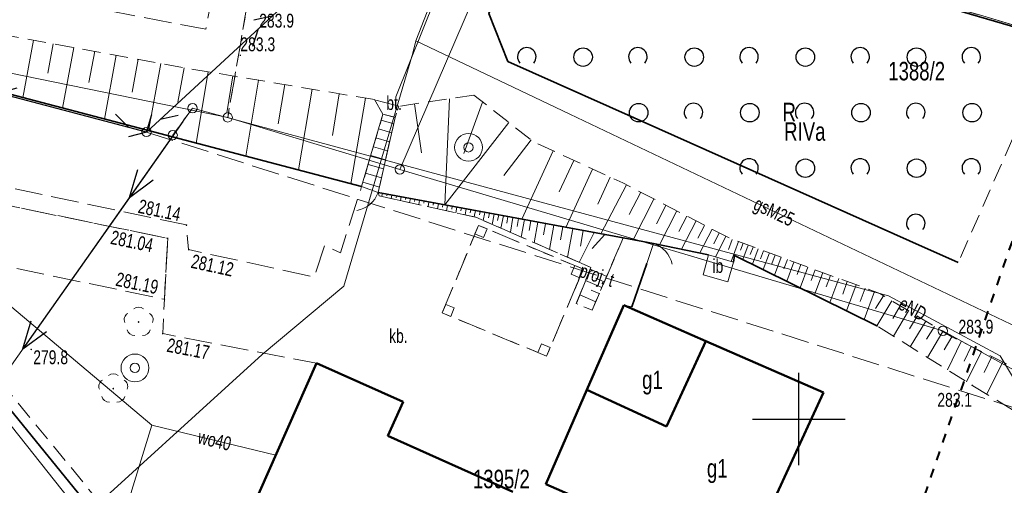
# Model space of a CAD drawing. Header units: metres. Extents: x 8377249 to 8377741, y 5529345 to 5529668.
# Tile 5 of 26: x 8377358 to 8377411, y 5529446 to 5529472. Entities that reach past the tile are written whole.
import ezdxf
from ezdxf.enums import TextEntityAlignment as Align

# ---------------------------------------------------------------- set-up
doc = ezdxf.new("R2010")
doc.units = ezdxf.units.M
doc.header["$MEASUREMENT"] = 0
for name, pattern in [('1.0_0.5', [1.5, 1, -0.5]), ('1.5_0.5', [2, 1.5, -0.5]), ('219-500', [0]), ('egkk-500', [2, 1.5, -0.5]), ('egug-500', [1, 0.5, -0.5]), ('otda_500', [1, 0.5, -0.5]), ('otof_500', [0]), ('suep_nn_500', [0]), ('supp_500', [1, 0.5, -0.5]), ('sutp_500', [0])]:
    doc.linetypes.add(name, pattern=pattern)
doc.layers.get('0').update_dxf_attribs({"color": 2, "linetype": 'CONTINUOUS', "lineweight": 5})
for name, color, linetype in [('!granica', 2, 'CONTINUOUS'), ('000 Inne (niezydentyfikowane)', 7, 'CONTINUOUS'), ('202-punkt graniczny', 7, 'CONTINUOUS'), ('209-oznaczenie konturu klasyfikacyjnego', 7, 'CONTINUOUS'), ('210-oznaczenie konturu użytku gruntowego', 7, 'CONTINUOUS'), ('211-numer działki ewidencyjnej', 7, 'CONTINUOUS'), ('217-kontur klasyfikacyjny', 7, 'CONTINUOUS'), ('218-kontur użytku gruntowego', 7, 'CONTINUOUS'), ('219-działka ewidencyjna', 7, 'CONTINUOUS'), ('312-budynek ewidencyjny', 7, 'CONTINUOUS'), ('drzewo liściaste', 7, 'CONTINUOUS'), ('furtka', 7, 'CONTINUOUS'), ('inna budowla', 7, 'CONTINUOUS'), ('inna budowla-Atr17', 7, 'CONTINUOUS'), ('inny obiekt zagospodarowania terenu', 7, 'CONTINUOUS'), ('jezdnia', 7, 'CONTINUOUS'), ('obszar utwardzony', 7, 'CONTINUOUS'), ('ogrodzenie trwałe', 7, 'CONTINUOUS'), ('pikieta naturalna', 7, 'CONTINUOUS'), ('pikieta sztuczna', 7, 'CONTINUOUS'), ('przewód elektroenergetyczny niskiego napięcia', 7, 'CONTINUOUS'), ('przewód elektroenergetyczny podziemny', 7, 'CONTINUOUS'), ('przewód gazowy', 7, 'CONTINUOUS'), ('przewód gazowy-Atr1', 7, 'CONTINUOUS'), ('przewód telekomunikacyjny napowietrzny', 7, 'CONTINUOUS'), ('przewód telekomunikacyjny napowietrzny - ob. projektowany', 7, 'CONTINUOUS'), ('przewód telekomunikacyjny napowietrzny - ob. projektowany-Atr1', 7, 'CONTINUOUS'), ('przewód wodociągowy', 7, 'CONTINUOUS'), ('schody w ciągu komunikacyjnym', 7, 'CONTINUOUS'), ('skarpa nieumocniona', 7, 'CONTINUOUS'), ('studnia zwykła', 7, 'CONTINUOUS'), ('słup przewodów napowietrznych', 7, 'CONTINUOUS'), ('wiata', 7, 'CONTINUOUS'), ('zadrzewienie  zakrzewienie', 7, 'CONTINUOUS')]:
    doc.layers.add(name, color=color, linetype=linetype)
for name, color, linetype, lineweight in [('0O', 7, 'CONTINUOUS', 18), ('312-oznaczenie budynku ewidencyjnego-Atr117', 7, 'CONTINUOUS', 18), ('isa_V1BD385C50508125_TUsr', 7, 'CONTINUOUS', 25), ('obszar utwardzony-Atr17', 7, 'CONTINUOUS', 18), ('pikieta naturalna-Atr2', 7, 'CONTINUOUS', 18), ('pikieta sztuczna-Atr2', 7, 'CONTINUOUS', 18), ('przewód elektroenergetyczny podziemny-Atr1', 7, 'CONTINUOUS', 18), ('przewód wodociągowy-Atr1', 7, 'CONTINUOUS', 18)]:
    doc.layers.add(name, color=color, linetype=linetype, lineweight=lineweight)
doc.styles.get("Standard").update_dxf_attribs({"font": 'IC-isocp.shx', "width": 0.75, "oblique": 15})
doc.linetypes.add('902-500', pattern='A,3.75,0,[1,ksztalty.shx,S=0.5,R=0,X=0,Y=0],3.75', length=7.5)

# ---------------------------------------------------------------- blocks, each defined once
blk = doc.blocks.new('202')
at = {"color": 0, "linetype": 'Continuous', "lineweight": 0}
blk.add_circle((0, 0), 0.25, dxfattribs=at)
blk = doc.blocks.new('OP021')
at = {"linetype": 'Continuous', "lineweight": 13}
h = blk.add_hatch(color=0, dxfattribs=at)
edge = h.paths.add_edge_path()
edge.add_arc((0, 0), 0.05, 0, 360)
at = {"color": 0, "linetype": 'Continuous', "lineweight": 13}
for centre, start, end in [((0, 0.4), 49.272, 130.728), ((-0.38, 0.124), 121.308, 202.548), ((0.38, 0.124), 337.452, 58.692), ((-0.235, -0.324), 193.221, 274.871), ((0.235, -0.324), 265.129, 346.779)]:
    blk.add_arc(centre, 0.4, start, end, dxfattribs=at)
blk = doc.blocks.new('IB10')
at = {"color": 0, "linetype": 'Continuous', "lineweight": 13}
for p, q in [((0, 0), (0, 0.5)), ((0, 0.5), (0.5, 0.5)), ((0, 0), (0.5, 0)), ((0.5, 0), (0.5, 0.5))]:
    blk.add_line(p, q, dxfattribs=at)
blk = doc.blocks.new('PW01')
at = {"linetype": 'Continuous', "lineweight": 13}
h = blk.add_hatch(color=0, dxfattribs=at)
edge = h.paths.add_edge_path()
edge.add_arc((0, 0), 0.045, 0, 360)
blk = doc.blocks.new('OK04')
at = {"color": 0, "linetype": 'Continuous', "lineweight": 0}
blk.add_arc((1.5, 0.001), 1.5, 120, 180, dxfattribs=at)
blk = doc.blocks.new('OTZK1')
at = {"color": 0, "linetype": 'Continuous'}
blk.add_circle((0, 0), 0.5, dxfattribs=at)
blk = doc.blocks.new('OTZK2')
at = {"color": 0, "linetype": 'Continuous'}
blk.add_arc((0, 0), 0.5, 318.85, 221.162, dxfattribs=at)
blk = doc.blocks.new('SUTP')
at = {"color": 0, "linetype": 'Continuous'}
for p, q in [((0, 0), (0.866, 0.5)), ((0, 0), (9.232, 0)), ((1.866, -0.5), (1, 0)), ((7.366, -0.5), (8.232, 0)), ((9.232, 0), (8.366, 0.5))]:
    blk.add_line(p, q, dxfattribs=at)
blk = doc.blocks.new('SUEP1')
at = {"color": 0, "linetype": 'Continuous'}
for p, q in [((0, 0), (5, 0)), ((5, 0), (3.5, 0.5)), ((5, 0), (3.5, -0.5)), ((5, 0), (15, 0)), ((15, 0), (13.5, 0.5)), ((15, 0), (13.5, -0.5))]:
    blk.add_line(p, q, dxfattribs=at)
blk = doc.blocks.new('US13')
at = {"color": 0, "linetype": 'Continuous', "lineweight": 13}
for radius in [0.75, 0.25]:
    blk.add_circle((0, 0), radius, dxfattribs=at)
blk = doc.blocks.new('SM05')
at = {"color": 0, "linetype": 'Continuous', "lineweight": 13}
blk.add_circle((0, 0), 0.25, dxfattribs=at)
blk = doc.blocks.new('US15')
at = {"color": 0, "linetype": 'Continuous', "lineweight": 13}
blk.add_circle((0, 0), 0.25, dxfattribs=at)
blk = doc.blocks.new('m')
at = {"color": 0}
for p, q in [((8377400, 5529447.5), (8377400, 5529452.5)), ((8377400, 5529447.5), (8377400, 5529452.5)), ((8377397.5, 5529450), (8377402.5, 5529450)), ((8377397.5, 5529450), (8377402.5, 5529450))]:
    blk.add_line(p, q, dxfattribs=at)
at = {"layer": '000 Inne (niezydentyfikowane)', "color": 7, "linetype": 'Continuous', "lineweight": 18, "flags": 128}
for points in [[(8377358.68, 5529470.46), (8377358.11, 5529467.35)], [(8377359.75, 5529470.27), (8377359.46, 5529468.67)], [(8377360.86, 5529470.07), (8377360.25, 5529466.79)], [(8377361.99, 5529469.86), (8377361.68, 5529468.18)], [(8377363.14, 5529469.65), (8377362.51, 5529466.2)], [(8377364.33, 5529469.43), (8377364.01, 5529467.66)], [(8377365.56, 5529469.2), (8377364.89, 5529465.57)], [(8377366.81, 5529468.97), (8377366.47, 5529467.11)], [(8377368.11, 5529468.75), (8377367.46, 5529464.9)], [(8377369.45, 5529468.53), (8377369.12, 5529466.54)], [(8377370.83, 5529468.3), (8377370.14, 5529464.19)], [(8377372.25, 5529468.06), (8377371.9, 5529465.94)], [(8377373.72, 5529467.81), (8377372.99, 5529463.45)], [(8377375.19, 5529467.57), (8377374.82, 5529465.32)], [(8377376.6, 5529467.33), (8377375.82, 5529462.7)], [(8377379.25, 5529467.02), (8377379.64, 5529464.37)], [(8377381.15, 5529467.3), (8377380.89, 5529461.56)], [(8377382.93, 5529467.12), (8377381.91, 5529464.34)], [(8377384.35, 5529466.02), (8377380.89, 5529461.56)], [(8377385.56, 5529465.07), (8377384.07, 5529463.16)], [(8377386.74, 5529464.48), (8377385.04, 5529460.79)], [(8377387.85, 5529463.97), (8377387.06, 5529462.27)], [(8377388.87, 5529463.5), (8377387.42, 5529460.35)], [(8377389.82, 5529463.06), (8377389.15, 5529461.61)], [(8377390.69, 5529462.65), (8377389.32, 5529460)], [(8377377.52, 5529462.19), (8377377.49, 5529462.03)], [(8377377.78, 5529462.14), (8377377.76, 5529462.06)], [(8377391.47, 5529462.25), (8377390.85, 5529461.04)], [(8377378.03, 5529462.09), (8377377.99, 5529461.91)], [(8377378.28, 5529462.05), (8377378.26, 5529461.95)], [(8377378.53, 5529462), (8377378.49, 5529461.8)], [(8377378.78, 5529461.95), (8377378.76, 5529461.85)], [(8377379.03, 5529461.91), (8377378.99, 5529461.69)], [(8377379.28, 5529461.86), (8377379.26, 5529461.75)], [(8377379.53, 5529461.81), (8377379.49, 5529461.58)], [(8377379.78, 5529461.77), (8377379.76, 5529461.65)], [(8377380.03, 5529461.72), (8377379.99, 5529461.47)], [(8377380.28, 5529461.67), (8377380.26, 5529461.55)], [(8377380.54, 5529461.63), (8377380.49, 5529461.36)], [(8377380.79, 5529461.58), (8377380.76, 5529461.44)], [(8377392.18, 5529461.88), (8377391.05, 5529459.68)], [(8377381.04, 5529461.54), (8377380.98, 5529461.25)], [(8377381.29, 5529461.49), (8377381.26, 5529461.34)], [(8377381.54, 5529461.44), (8377381.48, 5529461.14)], [(8377381.79, 5529461.4), (8377381.76, 5529461.24)], [(8377382.04, 5529461.35), (8377381.98, 5529461.03)], [(8377382.29, 5529461.3), (8377382.26, 5529461.14)], [(8377382.54, 5529461.26), (8377382.48, 5529460.92)], [(8377382.79, 5529461.21), (8377382.76, 5529461.02)], [(8377383.05, 5529461.16), (8377382.96, 5529460.72)], [(8377383.3, 5529461.12), (8377383.25, 5529460.87)], [(8377383.55, 5529461.07), (8377383.44, 5529460.51)], [(8377392.83, 5529461.54), (8377392.31, 5529460.54)], [(8377393.42, 5529461.24), (8377392.48, 5529459.41)], [(8377383.8, 5529461.02), (8377383.74, 5529460.72)], [(8377384.05, 5529460.98), (8377383.92, 5529460.3)], [(8377384.3, 5529460.93), (8377384.23, 5529460.57)], [(8377384.57, 5529460.88), (8377384.43, 5529460.09)], [(8377384.87, 5529460.83), (8377384.79, 5529460.39)], [(8377385.19, 5529460.77), (8377385.02, 5529459.83)], [(8377385.54, 5529460.7), (8377385.45, 5529460.19)], [(8377385.92, 5529460.63), (8377385.72, 5529459.52)], [(8377386.33, 5529460.55), (8377386.22, 5529459.95)], [(8377393.96, 5529460.96), (8377393.53, 5529460.12)], [(8377394.46, 5529460.7), (8377393.67, 5529459.17)], [(8377386.78, 5529460.47), (8377386.54, 5529459.16)], [(8377387.27, 5529460.38), (8377387.14, 5529459.67)], [(8377387.8, 5529460.28), (8377387.51, 5529458.74)], [(8377388.95, 5529460.07), (8377388.15, 5529458.46)], [(8377388.36, 5529460.18), (8377388.21, 5529459.34)], [(8377394.91, 5529460.46), (8377394.55, 5529459.76)], [(8377395.33, 5529460.25), (8377394.66, 5529458.97)], [(8377395.71, 5529460.05), (8377395.41, 5529459.46)], [(8377389.53, 5529459.96), (8377388.84, 5529459.21)], [(8377396.07, 5529459.86), (8377395.5, 5529458.76)], [(8377396.41, 5529459.7), (8377396.21, 5529459.16)], [(8377396.74, 5529459.58), (8377396.35, 5529458.51)], [(8377397, 5529459.49), (8377396.86, 5529459.12)], [(8377397.26, 5529459.39), (8377396.97, 5529458.62)], [(8377397.53, 5529459.29), (8377397.38, 5529458.89)], [(8377397.81, 5529459.19), (8377397.5, 5529458.36)], [(8377398.1, 5529459.08), (8377397.94, 5529458.65)], [(8377398.41, 5529458.97), (8377398.08, 5529458.07)], [(8377398.72, 5529458.86), (8377398.55, 5529458.39)], [(8377399.05, 5529458.74), (8377398.69, 5529457.77)], [(8377399.39, 5529458.61), (8377399.2, 5529458.11)], [(8377399.74, 5529458.48), (8377399.36, 5529457.44)], [(8377389.63, 5529457.7), (8377388.73, 5529458.09)], [(8377400.11, 5529458.35), (8377399.91, 5529457.8)], [(8377400.49, 5529458.21), (8377400.07, 5529457.08)], [(8377400.88, 5529458.06), (8377400.67, 5529457.48)], [(8377401.29, 5529457.91), (8377400.85, 5529456.7)], [(8377389.37, 5529457.1), (8377388.49, 5529457.48)], [(8377389.5, 5529457.41), (8377389.05, 5529457.6)], [(8377401.72, 5529457.76), (8377401.48, 5529457.13)], [(8377402.16, 5529457.59), (8377401.68, 5529456.29)], [(8377402.62, 5529457.43), (8377402.37, 5529456.75)], [(8377389.23, 5529456.77), (8377388.79, 5529456.96)], [(8377403.09, 5529457.25), (8377402.57, 5529455.84)], [(8377403.58, 5529457.07), (8377403.31, 5529456.34)], [(8377404.09, 5529456.88), (8377403.53, 5529455.37)], [(8377389.04, 5529456.33), (8377388.18, 5529456.7)], [(8377404.57, 5529456.66), (8377404.15, 5529455.96)], [(8377405.03, 5529456.39), (8377404.21, 5529455.03)], [(8377405.48, 5529456.11), (8377405.07, 5529455.43)], [(8377405.93, 5529455.84), (8377405.11, 5529454.47)], [(8377406.39, 5529455.56), (8377405.98, 5529454.87)], [(8377406.85, 5529455.28), (8377406.02, 5529453.9)], [(8377407.32, 5529455), (8377406.9, 5529454.31)], [(8377407.78, 5529454.72), (8377406.94, 5529453.33)], [(8377408.26, 5529454.44), (8377407.84, 5529453.74)], [(8377408.77, 5529454.18), (8377408.02, 5529452.66)], [(8377409.31, 5529453.92), (8377408.92, 5529453.13)], [(8377409.86, 5529453.65), (8377409.05, 5529452.01)], [(8377410.43, 5529453.37), (8377410.01, 5529452.52)], [(8377411.01, 5529453.08), (8377410.16, 5529451.34)]]:
    blk.add_lwpolyline(points, dxfattribs=at)
at = {"layer": '217-kontur klasyfikacyjny', "color": 92, "linetype": 'egkk-500', "lineweight": 18, "flags": 128}
for points in [[(8377371.61, 5529480.39), (8377369.17, 5529466.29)], [(8377419.7, 5529468.89), (8377385.17, 5529479.06)], [(8377385.17, 5529479.06), (8377419.7, 5529468.89)]]:
    blk.add_lwpolyline(points, dxfattribs=at)
at = {"layer": '218-kontur użytku gruntowego', "color": 3, "linetype": 'egug-500', "lineweight": 18, "flags": 128}
for points in [[(8377369.17, 5529466.29), (8377371.61, 5529480.39)], [(8377371.61, 5529480.39), (8377369.17, 5529466.29)], [(8377419.7, 5529468.89), (8377385.17, 5529479.06)], [(8377385.17, 5529479.06), (8377419.7, 5529468.89)]]:
    blk.add_lwpolyline(points, dxfattribs=at)
at = {"layer": '219-działka ewidencyjna', "color": 7, "linetype": '219-500', "lineweight": 18, "flags": 128}
for points in [[(8377389.95, 5529490.16), (8377378.46, 5529463.48)], [(8377369.17, 5529466.29), (8377348.8, 5529470.45)], [(8377378.46, 5529463.48), (8377369.17, 5529466.29)], [(8377407.78, 5529454.76), (8377378.46, 5529463.48)], [(8377361.75, 5529444.24), (8377352.52, 5529455.87)], [(8377414.08, 5529451.29), (8377407.78, 5529454.76)]]:
    blk.add_lwpolyline(points, dxfattribs=at)
at = {"layer": '312-budynek ewidencyjny', "color": 7, "linetype": 'Continuous', "lineweight": 50, "flags": 128}
for points in [[(8377388.56, 5529451.58), (8377390.55, 5529456.14)], [(8377390.55, 5529456.14), (8377394.98, 5529454.21)], [(8377392.86, 5529449.6), (8377394.98, 5529454.21)], [(8377394.98, 5529454.21), (8377392.86, 5529449.6)], [(8377394.98, 5529454.21), (8377401.33, 5529451.44)], [(8377369.31, 5529442.49), (8377373.96, 5529453.01)], [(8377373.96, 5529453.01), (8377378.64, 5529450.93)], [(8377386.34, 5529446.48), (8377388.56, 5529451.58)], [(8377388.56, 5529451.58), (8377392.86, 5529449.6)], [(8377392.86, 5529449.6), (8377388.56, 5529451.58)], [(8377401.33, 5529451.44), (8377396.93, 5529441.86)], [(8377378.64, 5529450.93), (8377377.81, 5529449.1)], [(8377377.81, 5529449.1), (8377384.56, 5529446.06)], [(8377390.58, 5529444.63), (8377386.34, 5529446.48)]]:
    blk.add_lwpolyline(points, dxfattribs=at)
at = {"layer": 'furtka', "color": 7, "linetype": 'otof_500', "lineweight": 18, "flags": 128}
for points in [[(8377377.29, 5529462.23), (8377376.4, 5529462.55)], [(8377392.15, 5529459.48), (8377391.8, 5529458.4)]]:
    blk.add_lwpolyline(points, dxfattribs=at)
at = {"layer": 'inna budowla', "color": 7, "linetype": 'Continuous', "lineweight": 18, "flags": 128}
blk.add_lwpolyline([(8377395.13, 5529458.87), (8377394.83, 5529457.79), (8377396.17, 5529457.4), (8377396.47, 5529458.48)], close=True, dxfattribs=at)
at = {"layer": 'inny obiekt zagospodarowania terenu', "color": 7, "linetype": '1.0_0.5', "lineweight": 18, "flags": 128}
blk.add_lwpolyline([(8377367.05, 5529439.64), (8377352.15, 5529457.82)], dxfattribs=at)
at = {"layer": 'jezdnia', "color": 7, "linetype": '1.5_0.5', "lineweight": 18, "flags": 128}
blk.add_lwpolyline([(8377349.77, 5529463.09), (8377351.41, 5529457.89), (8377354.74, 5529458.76), (8377365.75, 5529456.47), (8377365.93, 5529459.76)], close=True, dxfattribs=at)
at = {"layer": 'obszar utwardzony', "color": 7, "linetype": '1.5_0.5', "lineweight": 18, "flags": 128}
for points in [[(8377359.83, 5529473.54), (8377359.66, 5529472.64), (8377360.41, 5529472.5), (8377367.99, 5529471.05), (8377368.44, 5529473.46), (8377364.61, 5529474.21), (8377364.41, 5529473.2), (8377362.94, 5529473.49), (8377362.84, 5529472.95)], [(8377377.09, 5529467.25), (8377377.55, 5529466.47), (8377378.21, 5529466.29), (8377378.4, 5529466.89)], [(8377349.39, 5529464.17), (8377349.77, 5529463.09), (8377365.93, 5529459.76), (8377365.75, 5529456.47), (8377365.66, 5529454.61), (8377373.96, 5529453.01), (8377378.64, 5529450.93), (8377377.81, 5529449.1), (8377384.56, 5529446.06), (8377385.55, 5529445.61), (8377384.28, 5529442.81), (8377383.29, 5529443.26), (8377380.67, 5529437.46), (8377369.31, 5529442.49), (8377369.08, 5529442.42), (8377368.67, 5529441.53), (8377381.04, 5529436.16), (8377381.79, 5529437.62), (8377385.93, 5529435.77), (8377387.38, 5529438.99), (8377393.03, 5529436.43), (8377391.82, 5529433.7), (8377389.17, 5529428.09), (8377390.42, 5529427.53), (8377394.8, 5529436.69), (8377394.61, 5529436.82), (8377388.26, 5529439.59), (8377390.58, 5529444.63), (8377386.34, 5529446.48), (8377388.56, 5529451.58), (8377390.55, 5529456.14), (8377390.98, 5529456.05), (8377391.8, 5529458.4), (8377392.15, 5529459.48), (8377390.51, 5529459.78), (8377390.44, 5529459.6), (8377388.84, 5529455.87), (8377387.99, 5529456.23), (8377388.77, 5529458.19), (8377382.56, 5529460.9), (8377377.34, 5529462.06), (8377377.29, 5529462.23), (8377376.4, 5529462.55), (8377375.25, 5529458.98), (8377374.4, 5529459.38), (8377373.83, 5529457.67), (8377367.06, 5529459.15), (8377366.94, 5529460.48)], [(8377380.75, 5529455.73), (8377382.71, 5529460.46), (8377388.37, 5529458.09), (8377386.38, 5529453.4)]]:
    blk.add_lwpolyline(points, close=True, dxfattribs=at)
at = {"layer": 'ogrodzenie trwałe', "color": 7, "linetype": '902-500', "lineweight": 35, "flags": 128}
for points in [[(8377408.61, 5529458.46), (8377405.97, 5529459.63), (8377392.45, 5529465.67), (8377384.3, 5529469.31), (8377383.27, 5529471.9), (8377386.09, 5529478.66), (8377413.9, 5529470.51)], [(8377349.39, 5529464.17), (8377348.57, 5529469.86), (8377376.4, 5529462.55)], [(8377377.29, 5529462.23), (8377390.51, 5529459.78), (8377392.15, 5529459.48)], [(8377392.15, 5529459.48), (8377395.13, 5529458.87)], [(8377391.8, 5529458.4), (8377390.98, 5529456.05)], [(8377396.47, 5529458.48), (8377396.53, 5529458.84), (8377404.25, 5529455.01)], [(8377367.52, 5529438.1), (8377351.41, 5529457.89)]]:
    blk.add_lwpolyline(points, dxfattribs=at)
at = {"layer": 'przewód elektroenergetyczny niskiego napięcia', "color": 1, "linetype": 'suep_nn_500', "lineweight": 18, "flags": 128}
blk.add_lwpolyline([(8377341.63, 5529430.35), (8377366.74, 5529466.06)], dxfattribs=at)
at = {"layer": 'przewód elektroenergetyczny podziemny', "color": 1, "linetype": 'Continuous', "lineweight": 18, "flags": 128}
blk.add_lwpolyline([(8377420.16, 5529437.84), (8377410.87, 5529453.42), (8377404.85, 5529456.66), (8377367.27, 5529466.79), (8377366.74, 5529466.06)], dxfattribs=at)
at = {"layer": 'przewód gazowy', "color": 52, "linetype": 'Continuous', "lineweight": 18, "flags": 128}
for points in [[(8377371.426, 5529422.484), (8377368.85, 5529427.14), (8377360.43, 5529443.84), (8377371.03, 5529453.48), (8377375.43, 5529457.17), (8377379.16, 5529469.76), (8377379.32, 5529470.42), (8377386.31, 5529488.32), (8377388.76, 5529495.19), (8377391.93, 5529504.06), (8377392.76, 5529506.95), (8377401.12, 5529530.65), (8377412.91, 5529566.22), (8377412.89, 5529584.51), (8377413.84, 5529596.22), (8377421.11, 5529618.89), (8377430.89, 5529637.16), (8377436.71, 5529643.49), (8377450.94, 5529651.18), (8377464.95, 5529657.44), (8377475.221, 5529662.944)], [(8377420.16, 5529437.84), (8377421.63, 5529440.1), (8377411.82, 5529454.95), (8377379.32, 5529470.42)]]:
    blk.add_lwpolyline(points, dxfattribs=at)
at = {"layer": 'przewód telekomunikacyjny napowietrzny', "color": 30, "linetype": 'sutp_500', "lineweight": 18, "flags": 128}
for points in [[(8377364.78, 5529465.5), (8377392.42, 5529491.03)], [(8377320.7, 5529477.13), (8377364.78, 5529465.5)]]:
    blk.add_lwpolyline(points, dxfattribs=at)
at = {"layer": 'przewód telekomunikacyjny napowietrzny - ob. projektowany', "color": 30, "linetype": '1.5_0.5', "lineweight": 18, "flags": 128}
blk.add_lwpolyline([(8377364.78, 5529465.5), (8377414.22, 5529449.78)], dxfattribs=at)
at = {"layer": 'przewód wodociągowy', "color": 5, "linetype": 'Continuous', "lineweight": 18, "flags": 128}
for points in [[(8377322.15, 5529493.15), (8377336.55, 5529473.72), (8377365.08, 5529449.66)], [(8377360.79, 5529435.74), (8377365.08, 5529449.66)], [(8377365.08, 5529449.66), (8377371.77, 5529448.05)]]:
    blk.add_lwpolyline(points, dxfattribs=at)
at = {"layer": 'schody w ciągu komunikacyjnym', "color": 7, "linetype": 'Continuous', "lineweight": 18, "flags": 128}
blk.add_lwpolyline([(8377377.55, 5529466.47), (8377376.4, 5529462.55), (8377377.29, 5529462.23), (8377378.21, 5529466.29)], close=True, dxfattribs=at)
for points in [[(8377378.133, 5529465.95), (8377377.456, 5529466.148)], [(8377378.022, 5529465.461), (8377377.315, 5529465.669)], [(8377377.911, 5529464.972), (8377377.174, 5529465.189)], [(8377377.69, 5529463.995), (8377376.893, 5529464.229)], [(8377377.801, 5529464.484), (8377377.033, 5529464.709)], [(8377377.579, 5529463.507), (8377376.752, 5529463.749)], [(8377377.469, 5529463.018), (8377376.611, 5529463.27)], [(8377377.358, 5529462.53), (8377376.47, 5529462.79)]]:
    blk.add_lwpolyline(points, dxfattribs=at)
at = {"layer": 'skarpa nieumocniona', "color": 7, "linetype": '1.0_0.5', "lineweight": 18, "flags": 128}
for points in [[(8377377.09, 5529467.25), (8377366.99, 5529468.94), (8377352.93, 5529471.52), (8377348.57, 5529469.86), (8377376.4, 5529462.55), (8377377.55, 5529466.47)], [(8377377.09, 5529467.25), (8377366.99, 5529468.94), (8377352.93, 5529471.52), (8377348.57, 5529469.86), (8377376.4, 5529462.55), (8377377.55, 5529466.47)], [(8377382.46, 5529467.49), (8377378.4, 5529466.89), (8377378.21, 5529466.29), (8377377.29, 5529462.23), (8377390.51, 5529459.78), (8377392.15, 5529459.48), (8377395.13, 5529458.87), (8377396.47, 5529458.48), (8377396.53, 5529458.84), (8377404.25, 5529455.01), (8377409.36, 5529451.82), (8377424.24, 5529442.79), (8377427.4, 5529441), (8377428.03, 5529444.71), (8377408.27, 5529454.43), (8377404.37, 5529456.78), (8377396.29, 5529459.75), (8377390.5, 5529462.75), (8377385.7, 5529464.96)], [(8377382.46, 5529467.49), (8377378.4, 5529466.89), (8377378.21, 5529466.29), (8377377.29, 5529462.23), (8377390.51, 5529459.78), (8377392.15, 5529459.48), (8377395.13, 5529458.87), (8377396.47, 5529458.48), (8377396.53, 5529458.84), (8377404.25, 5529455.01), (8377409.36, 5529451.82), (8377424.24, 5529442.79), (8377427.4, 5529441), (8377428.03, 5529444.71), (8377408.27, 5529454.43), (8377404.37, 5529456.78), (8377396.29, 5529459.75), (8377390.5, 5529462.75), (8377385.7, 5529464.96)], [(8377377.29, 5529462.23), (8377377.34, 5529462.06), (8377382.56, 5529460.9), (8377388.77, 5529458.19), (8377387.99, 5529456.23), (8377388.84, 5529455.87), (8377390.44, 5529459.6), (8377390.51, 5529459.78)], [(8377377.29, 5529462.23), (8377377.34, 5529462.06), (8377382.56, 5529460.9), (8377388.77, 5529458.19), (8377387.99, 5529456.23), (8377388.84, 5529455.87), (8377390.44, 5529459.6), (8377390.51, 5529459.78)]]:
    blk.add_lwpolyline(points, close=True, dxfattribs=at)
at = {"layer": 'słup przewodów napowietrznych', "color": 7, "linetype": 'supp_500', "lineweight": 18, "flags": 128}
blk.add_lwpolyline([(8377366.2, 5529465.33), (8377367.27, 5529466.79)], dxfattribs=at)
at = {"layer": 'wiata', "color": 7, "linetype": 'otda_500', "lineweight": 18, "flags": 128}
blk.add_lwpolyline([(8377380.75, 5529455.73), (8377386.38, 5529453.4), (8377388.37, 5529458.09), (8377382.71, 5529460.46)], close=True, dxfattribs=at)
at = {"layer": 'zadrzewienie  zakrzewienie', "color": 7, "linetype": '1.0_0.5', "lineweight": 18, "flags": 128}
blk.add_lwpolyline([(8377413.9, 5529470.51), (8377386.09, 5529478.66), (8377383.27, 5529471.9), (8377384.3, 5529469.31), (8377392.45, 5529465.67), (8377405.97, 5529459.63), (8377408.61, 5529458.46)], close=True, dxfattribs=at)
at = {"layer": '202-punkt graniczny', "color": 7, "linetype": 'Continuous', "lineweight": 18}
for p in [(8377369.17, 5529466.29), (8377378.46, 5529463.48), (8377407.78, 5529454.76)]:
    blk.add_blockref('202', p, dxfattribs=at)
at = {"layer": 'drzewo liściaste', "color": 94, "linetype": 'Continuous', "lineweight": 18}
for p in [(8377364.36, 5529455.24), (8377362.99, 5529451.64)]:
    blk.add_blockref('OP021', p, dxfattribs=at)
at = {"layer": 'furtka', "color": 7, "linetype": 'Continuous', "lineweight": 18}
for p, rotation in [((8377377.29, 5529462.23), 160.224), ((8377392.15, 5529459.48), 252.044)]:
    blk.add_blockref('OK04', p, dxfattribs=dict(at, rotation=rotation))
at = {"layer": 'pikieta naturalna', "color": 7, "linetype": 'Continuous', "lineweight": 13}
for p in [(8377369.85, 5529469.64), (8377408.27, 5529454.43), (8377358.56, 5529453.76), (8377409.36, 5529451.82)]:
    blk.add_blockref('PW01', p, dxfattribs=at)
at = {"layer": 'pikieta sztuczna', "color": 7, "linetype": 'Continuous', "lineweight": 13}
for p in [(8377366.94, 5529460.48), (8377365.93, 5529459.76), (8377367.06, 5529459.15), (8377365.75, 5529456.47), (8377365.66, 5529454.61)]:
    blk.add_blockref('PW01', p, dxfattribs=at)
at = {"layer": 'przewód elektroenergetyczny niskiego napięcia', "color": 1, "linetype": 'Continuous', "lineweight": 18, "rotation": 234.886}
blk.add_blockref('SUEP1', (8377366.74, 5529466.06), dxfattribs=at)
at = {"layer": 'przewód telekomunikacyjny napowietrzny', "color": 30, "linetype": 'Continuous', "lineweight": 18}
for p, rotation in [((8377359.65, 5529473.57), 206.813), ((8377364.78, 5529465.5), 42.72699999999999), ((8377364.78, 5529465.5), 165.22)]:
    blk.add_blockref('SUTP', p, dxfattribs=dict(at, rotation=rotation))
at = {"layer": 'studnia zwykła', "color": 5, "linetype": 'Continuous', "lineweight": 18}
for p in [(8377382.17, 5529464.67), (8377364.16, 5529452.76)]:
    blk.add_blockref('US13', p, dxfattribs=at)
at = {"layer": 'słup przewodów napowietrznych', "color": 7, "linetype": 'Continuous', "lineweight": 18}
for name, p in [('SM05', (8377367.27, 5529466.79)), ('US15', (8377364.78, 5529465.5)), ('SM05', (8377366.2, 5529465.33))]:
    blk.add_blockref(name, p, dxfattribs=at)
at = {"layer": 'wiata', "color": 7, "linetype": 'Continuous', "lineweight": 18}
for p, rotation in [((8377382.71, 5529460.46), 247.492), ((8377388.37, 5529458.09), 157.28), ((8377380.75, 5529455.73), 337.518), ((8377386.38, 5529453.4), 67.008)]:
    blk.add_blockref('IB10', p, dxfattribs=dict(at, rotation=rotation))
at = {"layer": 'zadrzewienie  zakrzewienie', "color": 7, "linetype": 'Continuous', "lineweight": 18}
for name, p in [('OTZK2', (8377385.314, 5529469.557)), ('OTZK1', (8377388.356, 5529469.546)), ('OTZK2', (8377391.314, 5529469.557)), ('OTZK1', (8377394.356, 5529469.546)), ('OTZK2', (8377397.314, 5529469.557)), ('OTZK1', (8377400.356, 5529469.546)), ('OTZK2', (8377403.314, 5529469.557)), ('OTZK1', (8377406.356, 5529469.546)), ('OTZK2', (8377409.314, 5529469.557)), ('OTZK1', (8377391.356, 5529466.546)), ('OTZK2', (8377394.314, 5529466.557)), ('OTZK1', (8377397.356, 5529466.546)), ('OTZK2', (8377400.314, 5529466.557)), ('OTZK1', (8377403.356, 5529466.546)), ('OTZK2', (8377406.314, 5529466.557)), ('OTZK1', (8377409.356, 5529466.546)), ('OTZK2', (8377397.314, 5529463.557)), ('OTZK1', (8377400.356, 5529463.546)), ('OTZK2', (8377403.314, 5529463.557)), ('OTZK1', (8377406.356, 5529463.546)), ('OTZK2', (8377409.314, 5529463.557)), ('OTZK2', (8377406.314, 5529460.557))]:
    blk.add_blockref(name, p, dxfattribs=at)
at = {"layer": '209-oznaczenie konturu klasyfikacyjnego', "color": 92, "linetype": 'Continuous', "lineweight": 18, "width": 0.75}
blk.add_text('RIVa', height=1, dxfattribs=at).set_placement((8377399.21, 5529466.03), align=Align.TOP_LEFT)
at = {"layer": '210-oznaczenie konturu użytku gruntowego', "color": 3, "linetype": 'Continuous', "lineweight": 18, "width": 0.75}
blk.add_text('R', height=1, dxfattribs=at).set_placement((8377399.12, 5529466.08))
at = {"layer": '211-numer działki ewidencyjnej', "color": 7, "linetype": 'Continuous', "lineweight": 18, "width": 0.75}
for s, p in [('1388/2', (8377404.83, 5529468.29)), ('1395/2', (8377382.41, 5529446.26))]:
    blk.add_text(s, height=1, dxfattribs=at).set_placement(p)
at = {"layer": '312-oznaczenie budynku ewidencyjnego-Atr117', "color": 7, "width": 0.75}
for p in [(8377391.54, 5529451.62), (8377395.04, 5529446.84)]:
    blk.add_text('g1', height=1, dxfattribs=at).set_placement(p)
at = {"layer": 'inna budowla-Atr17', "color": 7, "width": 0.75}
blk.add_text('ib', height=0.75, dxfattribs=at).set_placement((8377395.34, 5529457.89))
at = {"layer": 'obszar utwardzony-Atr17', "color": 7, "width": 0.75}
for s, p in [('bt.', (8377377.73, 5529466.69)), ('kb.', (8377377.88, 5529454.11))]:
    blk.add_text(s, height=0.75, dxfattribs=at).set_placement(p)
at = {"layer": 'pikieta naturalna-Atr2', "color": 7, "width": 0.75}
for s, p in [('283.9', (8377372.75, 5529471.89)), ('283.1', (8377409.36, 5529451.41))]:
    blk.add_text(s, height=0.75, dxfattribs=at).set_placement(p, align=Align.TOP_RIGHT)
blk.add_text('283.3', height=0.75, dxfattribs=at).set_placement((8377369.85, 5529469.64), align=Align.BOTTOM_LEFT)
blk.add_text('283.9', height=0.75, dxfattribs=at).set_placement((8377408.62, 5529454.61))
blk.add_text('279.8', height=0.75, dxfattribs=at).set_placement((8377358.67, 5529453.71), align=Align.TOP_LEFT)
at = {"layer": 'pikieta sztuczna-Atr2', "color": 7, "width": 0.75}
for s, rotation, p in [('281.14', 348.126, (8377364.44, 5529461.88)), ('281.04', 348.356, (8377362.95, 5529460.2)), ('281.12', 347.668, (8377367.3, 5529458.91)), ('281.19', 348.25, (8377363.23, 5529457.94)), ('281.17', 349.089, (8377365.98, 5529454.38))]:
    blk.add_text(s, height=0.75, rotation=rotation, dxfattribs=at).set_placement(p, align=Align.TOP_LEFT)
at = {"layer": 'przewód elektroenergetyczny podziemny-Atr1', "color": 1, "width": 0.75}
blk.add_text('eND', height=0.75, rotation=331.71, dxfattribs=at).set_placement((8377405.49, 5529456.31), align=Align.MIDDLE_LEFT)
at = {"layer": 'przewód gazowy-Atr1', "color": 40, "width": 0.75}
blk.add_text('gsM25', height=0.75, rotation=334.545, dxfattribs=at).set_placement((8377397.65, 5529461.69), align=Align.MIDDLE_LEFT)
at = {"layer": 'przewód telekomunikacyjny napowietrzny - ob. projektowany-Atr1', "color": 30, "width": 0.75}
blk.add_text('proj. t', height=0.75, rotation=342.361, dxfattribs=at).set_placement((8377388.2, 5529458.05), align=Align.MIDDLE_LEFT)
at = {"layer": 'przewód wodociągowy-Atr1', "color": 5, "width": 0.75}
blk.add_text('wo40', height=0.75, rotation=346.468, dxfattribs=at).set_placement((8377367.59, 5529449.06), align=Align.MIDDLE_LEFT)

msp = doc.modelspace()

# ---------------------------------------------------------------- linework, layer by layer
at = {"layer": '!granica', "color": 1, "linetype": 'supp_500', "lineweight": 40}
msp.add_lwpolyline([(8377411.567, 5529539.232), (8377413.734, 5529532.163), (8377417.125, 5529517.017), (8377419.906, 5529496.857), (8377419.442, 5529491.902), (8377419.908, 5529490.093), (8377419.396, 5529488.666), (8377419.47, 5529486.884), (8377417.466, 5529476.917), (8377411.837, 5529460.543), (8377405.772, 5529442.961), (8377390.459, 5529419.294), (8377375.407, 5529414.273)], dxfattribs=at)
at = {"layer": '0O', "linetype": 'ByBlock'}
msp.add_line((8377390.388, 5529497.661), (8377378.253, 5529467.401), dxfattribs=at)

# ---------------------------------------------------------------- block references
at = {"layer": 'isa_V1BD385C50508125_TUsr', "linetype": 'ByBlock'}
msp.add_blockref('m', (0, 0), dxfattribs=at)

doc.saveas('drawing.dxf')
